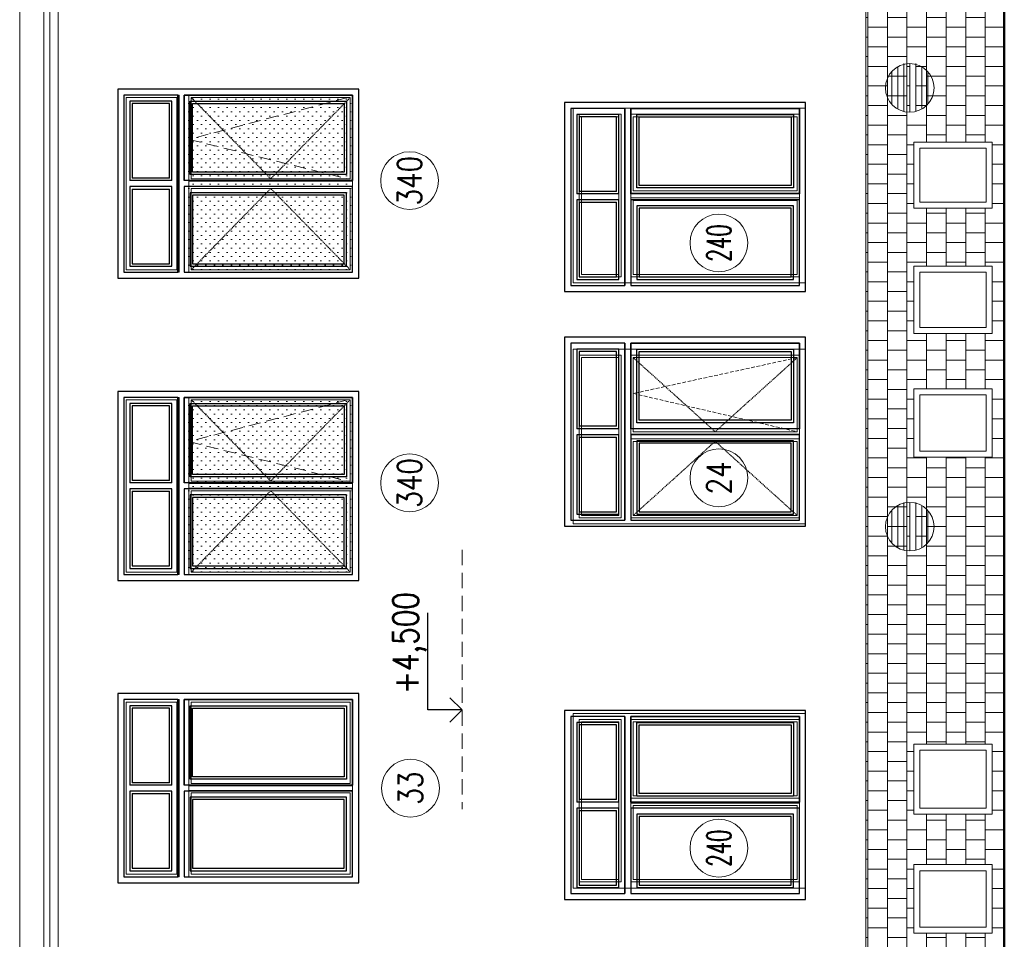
# Model space of a CAD drawing. Header units: millimetres. Extents: x -238874 to 551972, y -298952 to 658415.
# Tile 192 of 256: x 165651 to 173825, y 73370 to 81007. Entities that reach past the tile are written whole.
import ezdxf
from ezdxf.enums import TextEntityAlignment as Align

# ---------------------------------------------------------------- set-up
doc = ezdxf.new("R2010")
doc.units = ezdxf.units.MM
doc.header["$LTSCALE"] = 20
doc.linetypes.add('DASHED', pattern=[0.75, 0.5, -0.25])
doc.linetypes.add('HIDDEN', pattern=[9.525, 6.35, -3.175])
doc.layers.add('00_HEDVIKA_DEMOLICE', color=2, linetype='Continuous', lineweight=30, transparency=0.3)
for name, color, linetype, lineweight in [('CKBUBLINY', 1, 'Continuous', 18), ('CKBUBLINY_POPIS', 3, 'Continuous', 25), ('CKKOTY', 3, 'Continuous', 18), ('CKOKNA', 30, 'Continuous', 18), ('CKSTENY_SRAF', 8, 'Continuous', 18), ('NOSNÉ', 8, 'Continuous', 50), ('PRUCHODY', 7, 'Continuous', 18)]:
    doc.layers.add(name, color=color, linetype=linetype, lineweight=lineweight)
doc.layers.add('CZ', color=255, linetype='Continuous')
doc.styles.get("Standard").update_dxf_attribs({"font": 'simplex.shx', "width": 0.8})

# ---------------------------------------------------------------- blocks, each defined once
blk = doc.blocks.new('PEVNÉ ŠPALETA_240')
at = {"layer": 'CKOKNA', "linetype": 'ByBlock', "lineweight": -2}
for p, q in [((170245, 199010.9), (170245, 197560.9)), ((172175, 199010.9), (170245, 199010.9)), ((170725, 198960.9), (172125, 198960.9)), ((170725, 198305.9), (170725, 198960.9)), ((172125, 198960.9), (172125, 198305.9)), ((172175, 197560.9), (172175, 199010.9)), ((170745, 198940.9), (171070, 198940.9)), ((170745, 198643.4), (170745, 198940.9)), ((171070, 198940.9), (171090, 198940.9)), ((171090, 198940.9), (171185, 198940.9)), ((171185, 198940.9), (171205, 198940.9)), ((171205, 198940.9), (171415, 198940.9)), ((171415, 198940.9), (171435, 198940.9)), ((171435, 198940.9), (171645, 198940.9)), ((171645, 198940.9), (171665, 198940.9)), ((171665, 198940.9), (171760, 198940.9)), ((171760, 198940.9), (171780, 198940.9)), ((171780, 198940.9), (172105, 198940.9)), ((172105, 198940.9), (172105, 198643.4)), ((170745, 198623.4), (170745, 198643.4)), ((172105, 198643.4), (172105, 198623.4)), ((170745, 198325.9), (170745, 198623.4)), ((172105, 198623.4), (172105, 198325.9)), ((171070, 198325.9), (170745, 198325.9)), ((171090, 198325.9), (171070, 198325.9)), ((171185, 198325.9), (171090, 198325.9)), ((171205, 198325.9), (171185, 198325.9)), ((171415, 198325.9), (171205, 198325.9)), ((171435, 198325.9), (171415, 198325.9)), ((171645, 198325.9), (171435, 198325.9)), ((171665, 198325.9), (171645, 198325.9)), ((171760, 198325.9), (171665, 198325.9)), ((171780, 198325.9), (171760, 198325.9)), ((172105, 198325.9), (171780, 198325.9)), ((170725, 198265.9), (170725, 197610.9)), ((170745, 198245.9), (170745, 197948.4)), ((171070, 198245.9), (170745, 198245.9)), ((171090, 198245.9), (171070, 198245.9)), ((171185, 198245.9), (171090, 198245.9)), ((171205, 198245.9), (171185, 198245.9)), ((171415, 198245.9), (171205, 198245.9)), ((171435, 198245.9), (171415, 198245.9)), ((171645, 198245.9), (171435, 198245.9)), ((171665, 198245.9), (171645, 198245.9)), ((171760, 198245.9), (171665, 198245.9)), ((171780, 198245.9), (171760, 198245.9)), ((172105, 198245.9), (171780, 198245.9)), ((172105, 197948.4), (172105, 198245.9)), ((172125, 197610.9), (172125, 198265.9)), ((170745, 197948.4), (170745, 197928.4)), ((170745, 197928.4), (170745, 197630.9)), ((172105, 197928.4), (172105, 197948.4)), ((172105, 197630.9), (172105, 197928.4)), ((170725, 197610.9), (172125, 197610.9)), ((170745, 197630.9), (171070, 197630.9)), ((171070, 197630.9), (171090, 197630.9)), ((171090, 197630.9), (171185, 197630.9)), ((171185, 197630.9), (171205, 197630.9)), ((171205, 197630.9), (171415, 197630.9)), ((171415, 197630.9), (171435, 197630.9)), ((171435, 197630.9), (171645, 197630.9)), ((171645, 197630.9), (171665, 197630.9)), ((171665, 197630.9), (171760, 197630.9)), ((171760, 197630.9), (171780, 197630.9)), ((171780, 197630.9), (172105, 197630.9)), ((170245, 197560.9), (172175, 197560.9))]:
    blk.add_line(p, q, dxfattribs=at)
at = {"layer": 'CKOKNA', "linetype": 'ByBlock', "lineweight": -2, "ltscale": 10}
for p, q in [((170315, 198325.9), (170315, 198245.9)), ((170625, 198245.9), (170625, 198325.9)), ((170295, 198265.9), (170295, 198305.9)), ((170645, 198305.9), (170645, 198265.9))]:
    blk.add_line(p, q, dxfattribs=at)
at = {"layer": 'CKOKNA', "linetype": 'ByBlock', "lineweight": -2}
for points in [[(170645, 198305.9), (170645, 198960.9), (170295, 198960.9), (170295, 198305.9)], [(170625, 198325.9), (170625, 198940.9), (170315, 198940.9), (170315, 198325.9)], [(170295, 198265.9), (170295, 197610.9), (170645, 197610.9), (170645, 198265.9)], [(170315, 198245.9), (170315, 197630.9), (170625, 197630.9), (170625, 198245.9)]]:
    blk.add_lwpolyline(points, dxfattribs=at)
blk.add_lwpolyline([(170725, 198265.9), (170725, 198305.9), (172125, 198305.9), (172125, 198265.9)], close=True, dxfattribs=at)
blk = doc.blocks.new('*U3548')
at = {"color": 0, "linetype": 'ByBlock', "lineweight": -2}
for p, q in [((0, 1930), (0, 0)), ((1450, 1930), (0, 1930)), ((1450, 0), (1450, 1930)), ((50, 1450), (50, 50)), ((705, 1450), (50, 1450)), ((70, 1430), (70, 1105)), ((367.5, 1430), (70, 1430)), ((387.5, 1430), (367.5, 1430)), ((685, 1430), (387.5, 1430)), ((685, 1105), (685, 1430)), ((745, 1450), (1400, 1450)), ((765, 1430), (1062.5, 1430)), ((765, 1105), (765, 1430)), ((1062.5, 1430), (1082.5, 1430)), ((1082.5, 1430), (1380, 1430)), ((1380, 1430), (1380, 1105)), ((1400, 1450), (1400, 50)), ((70, 1105), (70, 1085)), ((70, 1085), (70, 990)), ((685, 1085), (685, 1105)), ((685, 990), (685, 1085)), ((765, 1085), (765, 1105)), ((765, 990), (765, 1085)), ((1380, 1105), (1380, 1085)), ((1380, 1085), (1380, 990)), ((70, 990), (70, 970)), ((685, 970), (685, 990)), ((765, 970), (765, 990)), ((1380, 990), (1380, 970)), ((70, 970), (70, 760)), ((685, 760), (685, 970)), ((765, 760), (765, 970)), ((1380, 970), (1380, 760)), ((70, 760), (70, 740)), ((70, 740), (70, 530)), ((685, 740), (685, 760)), ((685, 530), (685, 740)), ((765, 740), (765, 760)), ((765, 530), (765, 740)), ((1380, 760), (1380, 740)), ((1380, 740), (1380, 530)), ((70, 530), (70, 510)), ((70, 510), (70, 415)), ((685, 510), (685, 530)), ((685, 415), (685, 510)), ((765, 510), (765, 530)), ((765, 415), (765, 510)), ((1380, 530), (1380, 510)), ((1380, 510), (1380, 415)), ((70, 415), (70, 395)), ((685, 395), (685, 415)), ((765, 395), (765, 415)), ((1380, 415), (1380, 395)), ((70, 395), (70, 70)), ((685, 70), (685, 395)), ((765, 70), (765, 395)), ((1380, 395), (1380, 70)), ((0, 0), (1450, 0)), ((50, 50), (705, 50)), ((70, 70), (367.5, 70)), ((367.5, 70), (387.5, 70)), ((387.5, 70), (685, 70)), ((1400, 50), (745, 50)), ((1062.5, 70), (765, 70)), ((1082.5, 70), (1062.5, 70)), ((1380, 70), (1082.5, 70))]:
    blk.add_line(p, q, dxfattribs=at)
at = {"color": 0, "linetype": 'ByBlock', "lineweight": -2, "ltscale": 10}
for p, q in [((765, 1860), (685, 1860)), ((705, 1880), (745, 1880)), ((685, 1550), (765, 1550)), ((745, 1530), (705, 1530))]:
    blk.add_line(p, q, dxfattribs=at)
at = {"color": 0, "linetype": 'DASHED', "lineweight": -2}
for p, q in [((685, 750), (70, 1430)), ((765, 750), (1380, 1430)), ((70, 70), (685, 750)), ((1380, 70), (765, 750))]:
    blk.add_line(p, q, dxfattribs=at)
at = {"color": 0, "linetype": 'ByBlock', "lineweight": -2}
for points in [[(705, 1880), (50, 1880), (50, 1530), (705, 1530)], [(685, 1860), (70, 1860), (70, 1550), (685, 1550)], [(745, 1530), (1400, 1530), (1400, 1880), (745, 1880)], [(765, 1550), (1380, 1550), (1380, 1860), (765, 1860)]]:
    blk.add_lwpolyline(points, dxfattribs=at)
blk.add_lwpolyline([(705, 1450), (745, 1450), (745, 50), (705, 50)], close=True, dxfattribs=at)
blk = doc.blocks.new('PEVNÁ ŠPALETA_36')
at = {"layer": 'CKOKNA', "linetype": 'ByBlock', "lineweight": -2}
for p, q in [((8848.5, -2058.7), (10848.5, -2058.7)), ((8848.5, -3628.7), (8848.5, -2058.7)), ((8898.5, -2108.7), (8898.5, -2823.7)), ((10258.5, -2108.7), (8898.5, -2108.7)), ((10258.5, -2823.7), (10258.5, -2108.7)), ((10848.5, -2058.7), (10848.5, -3628.7)), ((8918.5, -2128.7), (8918.5, -2456.2)), ((9233.5, -2128.7), (8918.5, -2128.7)), ((9253.5, -2128.7), (9233.5, -2128.7)), ((9345.3, -2128.7), (9253.5, -2128.7)), ((9365.3, -2128.7), (9345.3, -2128.7)), ((9568.5, -2128.7), (9365.3, -2128.7)), ((9588.5, -2128.7), (9568.5, -2128.7)), ((9791.7, -2128.7), (9588.5, -2128.7)), ((9811.7, -2128.7), (9791.7, -2128.7)), ((9903.5, -2128.7), (9811.7, -2128.7)), ((9923.5, -2128.7), (9903.5, -2128.7)), ((10238.5, -2128.7), (9923.5, -2128.7)), ((10238.5, -2456.2), (10238.5, -2128.7)), ((8918.5, -2456.2), (8918.5, -2476.2)), ((8918.5, -2476.2), (8918.5, -2803.7)), ((10238.5, -2476.2), (10238.5, -2456.2)), ((10238.5, -2803.7), (10238.5, -2476.2)), ((8918.5, -2803.7), (9233.5, -2803.7)), ((9233.5, -2803.7), (9253.5, -2803.7)), ((9253.5, -2803.7), (9345.3, -2803.7)), ((9345.3, -2803.7), (9365.3, -2803.7)), ((9365.3, -2803.7), (9568.5, -2803.7)), ((9568.5, -2803.7), (9588.5, -2803.7)), ((9588.5, -2803.7), (9791.7, -2803.7)), ((9791.7, -2803.7), (9811.7, -2803.7)), ((9811.7, -2803.7), (9903.5, -2803.7)), ((9903.5, -2803.7), (9923.5, -2803.7)), ((9923.5, -2803.7), (10238.5, -2803.7)), ((8898.5, -3578.7), (8898.5, -2863.7)), ((8918.5, -2883.7), (9233.5, -2883.7)), ((8918.5, -3211.2), (8918.5, -2883.7)), ((9233.5, -2883.7), (9253.5, -2883.7)), ((9253.5, -2883.7), (9345.3, -2883.7)), ((9345.3, -2883.7), (9365.3, -2883.7)), ((9365.3, -2883.7), (9568.5, -2883.7)), ((9568.5, -2883.7), (9588.5, -2883.7)), ((9588.5, -2883.7), (9791.7, -2883.7)), ((9791.7, -2883.7), (9811.7, -2883.7)), ((9811.7, -2883.7), (9903.5, -2883.7)), ((9903.5, -2883.7), (9923.5, -2883.7)), ((9923.5, -2883.7), (10238.5, -2883.7)), ((10238.5, -2883.7), (10238.5, -3211.2)), ((10258.5, -2863.7), (10258.5, -3578.7)), ((8918.5, -3231.2), (8918.5, -3211.2)), ((8918.5, -3558.7), (8918.5, -3231.2)), ((10238.5, -3211.2), (10238.5, -3231.2)), ((10238.5, -3231.2), (10238.5, -3558.7)), ((10258.5, -3578.7), (8898.5, -3578.7)), ((9233.5, -3558.7), (8918.5, -3558.7)), ((9253.5, -3558.7), (9233.5, -3558.7)), ((9345.3, -3558.7), (9253.5, -3558.7)), ((9365.3, -3558.7), (9345.3, -3558.7)), ((9568.5, -3558.7), (9365.3, -3558.7)), ((9588.5, -3558.7), (9568.5, -3558.7)), ((9791.7, -3558.7), (9588.5, -3558.7)), ((9811.7, -3558.7), (9791.7, -3558.7)), ((9903.5, -3558.7), (9811.7, -3558.7)), ((9923.5, -3558.7), (9903.5, -3558.7)), ((10238.5, -3558.7), (9923.5, -3558.7)), ((10848.5, -3628.7), (8848.5, -3628.7))]:
    blk.add_line(p, q, dxfattribs=at)
at = {"layer": 'CKOKNA', "linetype": 'ByBlock', "lineweight": -2, "ltscale": 10}
for p, q in [((10338.5, -2823.7), (10338.5, -2863.7)), ((10358.5, -2883.7), (10358.5, -2803.7)), ((10778.5, -2803.7), (10778.5, -2883.7)), ((10798.5, -2863.7), (10798.5, -2823.7))]:
    blk.add_line(p, q, dxfattribs=at)
at = {"layer": 'CKOKNA', "linetype": 'ByBlock', "lineweight": -2}
for points in [[(10338.5, -2823.7), (10338.5, -2108.7), (10798.5, -2108.7), (10798.5, -2823.7)], [(10358.5, -2803.7), (10358.5, -2128.7), (10778.5, -2128.7), (10778.5, -2803.7)], [(10798.5, -2863.7), (10798.5, -3578.7), (10338.5, -3578.7), (10338.5, -2863.7)], [(10778.5, -2883.7), (10778.5, -3558.7), (10358.5, -3558.7), (10358.5, -2883.7)]]:
    blk.add_lwpolyline(points, dxfattribs=at)
blk.add_lwpolyline([(10258.5, -2863.7), (10258.5, -2823.7), (8898.5, -2823.7), (8898.5, -2863.7)], close=True, dxfattribs=at)
blk = doc.blocks.new('*U3562')
at = {"color": 0, "linetype": 'ByBlock', "lineweight": -2}
for p, q in [((0, 2000), (0, 0)), ((1570, 2000), (0, 2000)), ((1570, 0), (1570, 2000)), ((50, 1410), (50, 50)), ((765, 1410), (50, 1410)), ((70, 1390), (70, 1075)), ((397.5, 1390), (70, 1390)), ((417.5, 1390), (397.5, 1390)), ((745, 1390), (417.5, 1390)), ((745, 1075), (745, 1390)), ((805, 1410), (1520, 1410)), ((825, 1390), (1152.5, 1390)), ((825, 1075), (825, 1390)), ((1152.5, 1390), (1172.5, 1390)), ((1172.5, 1390), (1500, 1390)), ((1500, 1390), (1500, 1075)), ((1520, 1410), (1520, 50)), ((70, 1075), (70, 1055)), ((745, 1055), (745, 1075)), ((825, 1055), (825, 1075)), ((1500, 1075), (1500, 1055)), ((70, 1055), (70, 963.2)), ((745, 963.2), (745, 1055)), ((825, 963.2), (825, 1055)), ((1500, 1055), (1500, 963.2)), ((70, 963.2), (70, 943.2)), ((70, 943.2), (70, 740)), ((745, 943.2), (745, 963.2)), ((745, 740), (745, 943.2)), ((825, 943.2), (825, 963.2)), ((825, 740), (825, 943.2)), ((1500, 963.2), (1500, 943.2)), ((1500, 943.2), (1500, 740)), ((70, 740), (70, 720)), ((745, 720), (745, 740)), ((825, 720), (825, 740)), ((1500, 740), (1500, 720)), ((70, 720), (70, 516.8)), ((745, 516.8), (745, 720)), ((825, 516.8), (825, 720)), ((1500, 720), (1500, 516.8)), ((70, 516.8), (70, 496.8)), ((70, 496.8), (70, 405)), ((745, 496.8), (745, 516.8)), ((745, 405), (745, 496.8)), ((825, 496.8), (825, 516.8)), ((825, 405), (825, 496.8)), ((1500, 516.8), (1500, 496.8)), ((1500, 496.8), (1500, 405)), ((70, 405), (70, 385)), ((70, 385), (70, 70)), ((745, 385), (745, 405)), ((745, 70), (745, 385)), ((825, 385), (825, 405)), ((825, 70), (825, 385)), ((1500, 405), (1500, 385)), ((1500, 385), (1500, 70)), ((0, 0), (1570, 0)), ((50, 50), (765, 50)), ((70, 70), (397.5, 70)), ((397.5, 70), (417.5, 70)), ((417.5, 70), (745, 70)), ((1520, 50), (805, 50)), ((1152.5, 70), (825, 70)), ((1172.5, 70), (1152.5, 70)), ((1500, 70), (1172.5, 70))]:
    blk.add_line(p, q, dxfattribs=at)
at = {"color": 0, "linetype": 'ByBlock', "lineweight": -2, "ltscale": 10}
for p, q in [((825, 1930), (745, 1930)), ((765, 1950), (805, 1950)), ((745, 1510), (825, 1510)), ((805, 1490), (765, 1490))]:
    blk.add_line(p, q, dxfattribs=at)
at = {"color": 0, "linetype": 'DASHED', "lineweight": -2}
for p, q in [((745, 730), (70, 1390)), ((825, 730), (1500, 1390)), ((70, 70), (745, 730)), ((1500, 70), (825, 730))]:
    blk.add_line(p, q, dxfattribs=at)
at = {"color": 0, "linetype": 'ByBlock', "lineweight": -2}
for points in [[(765, 1950), (50, 1950), (50, 1490), (765, 1490)], [(745, 1930), (70, 1930), (70, 1510), (745, 1510)], [(805, 1490), (1520, 1490), (1520, 1950), (805, 1950)], [(825, 1510), (1500, 1510), (1500, 1930), (825, 1930)]]:
    blk.add_lwpolyline(points, dxfattribs=at)
blk.add_lwpolyline([(765, 1410), (805, 1410), (805, 50), (765, 50)], close=True, dxfattribs=at)
blk = doc.blocks.new('CK_BUBBLE_1_0_0')
at = {"color": 0, "linetype": 'ByBlock', "lineweight": -2}
blk.add_circle((0, 0), 1, dxfattribs=at)

msp = doc.modelspace()

# ---------------------------------------------------------------- hatches: boundary and pattern name
at = {"layer": 'CKSTENY_SRAF'}
h = msp.add_hatch(dxfattribs=at)
h.set_pattern_fill('OMITKA', color=256, scale=50, angle=90)
h.set_pattern_definition([(135, (588561.287, -1429.927), (-35.355339, -35.355339), [0, -50])])
h.paths.add_polyline_path([(167054.982, 78930.047), (167044.982, 80360.047), (168404.982, 80360.047), (168414.982, 78930.047)])
h = msp.add_hatch(dxfattribs=at)
h.set_pattern_fill('OMITKA', color=256, scale=50, angle=90)
h.set_pattern_definition([(135, (588561.287, -3939.927), (-35.355339, -35.355339), [0, -50])])
h.paths.add_polyline_path([(167054.982, 76420.047), (167044.982, 77850.047), (168404.982, 77850.047), (168414.982, 76420.047)])
at = {"layer": 'PRUCHODY'}
h = msp.add_hatch(dxfattribs=at)
h.set_pattern_fill('AR-B88,_O', color=256, scale=0.8, angle=90)
h.set_pattern_definition([(90, (146681.69, 259028.03), (-162.56, 1e-14), []), (180, (146681.69, 259028.03), (-162.56, -81.28), [162.56, -162.56])])
h.paths.add_polyline_path([(173824.982, 81290.047), (171808.971, 81290.047), (171855.785, 81247.217), (173737.963, 81247.217), (173737.963, 81177.217), (172674.982, 81177.217), (172674.982, 70692.03), (173824.982, 70692.03)])
h.paths.add_polyline_path([(173724.982, 74990.047), (173724.982, 74410.047), (173074.982, 74410.047), (173074.982, 74990.047)], flags=16)
h.paths.add_polyline_path([(173674.982, 74940.047), (173674.982, 74460.047), (173124.982, 74460.047), (173124.982, 74940.047)], flags=0)
h.paths.add_polyline_path([(173040.962, 76998.606), (173040.962, 76595.259, 0.06275549), (173090.962, 76601.803), (173090.962, 76992.062, 0.06275549)], flags=16)
h.paths.add_polyline_path([(173074.982, 77373.553), (173074.982, 77940.047), (173724.982, 77940.047), (173724.982, 77373.553)], flags=16)
h.paths.add_polyline_path([(173124.982, 77423.553), (173124.982, 77890.047), (173674.982, 77890.047), (173674.982, 77423.553)], flags=0)
h.paths.add_polyline_path([(173724.982, 73990.047), (173724.982, 73420.047), (173074.982, 73420.047), (173074.982, 73990.047)], flags=16)
h.paths.add_polyline_path([(173674.982, 73940.047), (173674.982, 73470.047), (173124.982, 73470.047), (173124.982, 73940.047)], flags=0)
h.paths.add_polyline_path([(173074.982, 78400.047), (173074.982, 78960.047), (173724.982, 78960.047), (173724.982, 78400.047)], flags=16)
h.paths.add_polyline_path([(173124.982, 78450.047), (173124.982, 78910.047), (173674.982, 78910.047), (173674.982, 78450.047)], flags=0)
h.paths.add_polyline_path([(173724.982, 72990.047), (173724.982, 72430.047), (173074.982, 72430.047), (173074.982, 72990.047)], flags=16)
h.paths.add_polyline_path([(173674.982, 72940.047), (173674.982, 72480.047), (173124.982, 72480.047), (173124.982, 72940.047)], flags=0)
h.paths.add_polyline_path([(173074.982, 79440.047), (173074.982, 79990.047), (173724.982, 79990.047), (173724.982, 79440.047)], flags=16)
h.paths.add_polyline_path([(173124.982, 79490.047), (173124.982, 79940.047), (173674.982, 79940.047), (173674.982, 79490.047)], flags=0)
h.paths.add_polyline_path([(173040.962, 80641.713), (173040.962, 80238.367, 0.06275549), (173090.962, 80244.91), (173090.962, 80635.169, 0.06275549)], flags=16)

# ---------------------------------------------------------------- linework, layer by layer
at = {"layer": '00_HEDVIKA_DEMOLICE'}
for p, q in [((168464.982, 80430.047), (166464.982, 80430.047)), ((166464.982, 80430.047), (166464.982, 78860.047)), ((166464.982, 80430.047), (166464.982, 78860.047)), ((166464.982, 80430.047), (166464.982, 78860.047)), ((166964.982, 80380.047), (166514.982, 80380.047)), ((166964.982, 80380.047), (166514.982, 80380.047)), ((166514.982, 80380.047), (166514.982, 78910.047)), ((166514.982, 80380.047), (166514.982, 78910.047)), ((166964.982, 78910.047), (166964.982, 80380.047)), ((166964.982, 80380.047), (166964.982, 78910.047)), ((167014.982, 80380.047), (168414.982, 80380.047)), ((168414.982, 80380.047), (167014.982, 80380.047)), ((167014.982, 80380.047), (167014.982, 79670.047)), ((167014.982, 79670.047), (167014.982, 80380.047)), ((168414.982, 80380.047), (168414.982, 79670.047)), ((168414.982, 79670.047), (168414.982, 80380.047)), ((168464.982, 78860.047), (168464.982, 80430.047)), ((166914.982, 80330.047), (166564.982, 80330.047)), ((166564.982, 80330.047), (166564.982, 79670.047)), ((166894.982, 80310.047), (166584.982, 80310.047)), ((166584.982, 80310.047), (166584.982, 79690.047)), ((166894.982, 79690.047), (166894.982, 80310.047)), ((166914.982, 79670.047), (166914.982, 80330.047)), ((167064.982, 80330.047), (168364.982, 80330.047)), ((167064.982, 79720.047), (167064.982, 80330.047)), ((167084.982, 80310.047), (168344.982, 80310.047)), ((167084.982, 79740.047), (167084.982, 80310.047)), ((168344.982, 80310.047), (168344.982, 79740.047)), ((168364.982, 80330.047), (168364.982, 79720.047)), ((170174.982, 80320.047), (170174.982, 78750.047)), ((170174.982, 80320.047), (170174.982, 78750.047)), ((170174.982, 80320.047), (170174.982, 78750.047)), ((172174.982, 80320.047), (170174.982, 80320.047)), ((172174.982, 78750.047), (172174.982, 80320.047)), ((170674.982, 80270.047), (170224.982, 80270.047)), ((170674.982, 80270.047), (170224.982, 80270.047)), ((170224.982, 80270.047), (170224.982, 78800.047)), ((170224.982, 80270.047), (170224.982, 78800.047)), ((170624.982, 80220.047), (170274.982, 80220.047)), ((170274.982, 80220.047), (170274.982, 79560.047)), ((170604.982, 80200.047), (170294.982, 80200.047)), ((170294.982, 80200.047), (170294.982, 79580.047)), ((170604.982, 79580.047), (170604.982, 80200.047)), ((170624.982, 79560.047), (170624.982, 80220.047)), ((170674.982, 78800.047), (170674.982, 80270.047)), ((170674.982, 80270.047), (170674.982, 78800.047)), ((170724.982, 80270.047), (170724.982, 79560.047)), ((170724.982, 79560.047), (170724.982, 80270.047)), ((170724.982, 80270.047), (172124.982, 80270.047)), ((172124.982, 80270.047), (170724.982, 80270.047)), ((170774.982, 79610.047), (170774.982, 80220.047)), ((170774.982, 80220.047), (172074.982, 80220.047)), ((170794.982, 79630.047), (170794.982, 80200.047)), ((170794.982, 80200.047), (172054.982, 80200.047)), ((172054.982, 80200.047), (172054.982, 79630.047)), ((172074.982, 80220.047), (172074.982, 79610.047)), ((172124.982, 80270.047), (172124.982, 79560.047)), ((172124.982, 79560.047), (172124.982, 80270.047)), ((168364.982, 79720.047), (167064.982, 79720.047)), ((168344.982, 79740.047), (167084.982, 79740.047)), ((166914.982, 79670.047), (166564.982, 79670.047)), ((166914.982, 79620.047), (166564.982, 79620.047)), ((166564.982, 79620.047), (166564.982, 78960.047)), ((166894.982, 79690.047), (166584.982, 79690.047)), ((166914.982, 78960.047), (166914.982, 79620.047)), ((168414.982, 79670.047), (167014.982, 79670.047)), ((168414.982, 79670.047), (167014.982, 79670.047)), ((168414.982, 79620.047), (167014.982, 79620.047)), ((167014.982, 79620.047), (167014.982, 78910.047)), ((168414.982, 78910.047), (168414.982, 79620.047)), ((172054.982, 79630.047), (170794.982, 79630.047)), ((166584.982, 79600.047), (166894.982, 79600.047)), ((166584.982, 79600.047), (166584.982, 78980.047)), ((166894.982, 78980.047), (166894.982, 79600.047)), ((168364.982, 79570.047), (167064.982, 79570.047)), ((167064.982, 79570.047), (167064.982, 78960.047)), ((168344.982, 79550.047), (167084.982, 79550.047)), ((167084.982, 79550.047), (167084.982, 78980.047)), ((168344.982, 78980.047), (168344.982, 79550.047)), ((168364.982, 78960.047), (168364.982, 79570.047)), ((170624.982, 79560.047), (170274.982, 79560.047)), ((170604.982, 79580.047), (170294.982, 79580.047)), ((172124.982, 79560.047), (170724.982, 79560.047)), ((172124.982, 79560.047), (170724.982, 79560.047)), ((172074.982, 79610.047), (170774.982, 79610.047)), ((170624.982, 79510.047), (170274.982, 79510.047)), ((170274.982, 79510.047), (170274.982, 78850.047)), ((170294.982, 79490.047), (170604.982, 79490.047)), ((170294.982, 79490.047), (170294.982, 78870.047)), ((170604.982, 78870.047), (170604.982, 79490.047)), ((170624.982, 78850.047), (170624.982, 79510.047)), ((170724.982, 79510.047), (170724.982, 78800.047)), ((172124.982, 79510.047), (170724.982, 79510.047)), ((170774.982, 79460.047), (170774.982, 78850.047)), ((172074.982, 79460.047), (170774.982, 79460.047)), ((172074.982, 78850.047), (172074.982, 79460.047)), ((172124.982, 78800.047), (172124.982, 79510.047)), ((170794.982, 79440.047), (170794.982, 78870.047)), ((172054.982, 79440.047), (170794.982, 79440.047)), ((172054.982, 78870.047), (172054.982, 79440.047)), ((166584.982, 78980.047), (166894.982, 78980.047)), ((167084.982, 78980.047), (168344.982, 78980.047)), ((166514.982, 78910.047), (166964.982, 78910.047)), ((166514.982, 78910.047), (166964.982, 78910.047)), ((166564.982, 78960.047), (166914.982, 78960.047)), ((167014.982, 78910.047), (168414.982, 78910.047)), ((167064.982, 78960.047), (168364.982, 78960.047)), ((166464.982, 78860.047), (168464.982, 78860.047)), ((170224.982, 78800.047), (170674.982, 78800.047)), ((170224.982, 78800.047), (170674.982, 78800.047)), ((170274.982, 78850.047), (170624.982, 78850.047)), ((170294.982, 78870.047), (170604.982, 78870.047)), ((170724.982, 78800.047), (172124.982, 78800.047)), ((170774.982, 78850.047), (172074.982, 78850.047)), ((170794.982, 78870.047), (172054.982, 78870.047)), ((170174.982, 78750.047), (172174.982, 78750.047)), ((170174.982, 78370.047), (170174.982, 76800.047)), ((170174.982, 78370.047), (170174.982, 76800.047)), ((170174.982, 78370.047), (170174.982, 76800.047)), ((172174.982, 78370.047), (170174.982, 78370.047)), ((170674.982, 78320.047), (170224.982, 78320.047)), ((170674.982, 78320.047), (170224.982, 78320.047)), ((170224.982, 78320.047), (170224.982, 76850.047)), ((170224.982, 78320.047), (170224.982, 76850.047)), ((170674.982, 76850.047), (170674.982, 78320.047)), ((170674.982, 78320.047), (170674.982, 76850.047)), ((170724.982, 78320.047), (170724.982, 77610.047)), ((170724.982, 77610.047), (170724.982, 78320.047)), ((170724.982, 78320.047), (172124.982, 78320.047)), ((172124.982, 78320.047), (170724.982, 78320.047)), ((172124.982, 78320.047), (172124.982, 77610.047)), ((172124.982, 77610.047), (172124.982, 78320.047)), ((172174.982, 76800.047), (172174.982, 78370.047)), ((170624.982, 78270.047), (170274.982, 78270.047)), ((170274.982, 78270.047), (170274.982, 77610.047)), ((170604.982, 78250.047), (170294.982, 78250.047)), ((170294.982, 78250.047), (170294.982, 77630.047)), ((170604.982, 77630.047), (170604.982, 78250.047)), ((170624.982, 77610.047), (170624.982, 78270.047)), ((170774.982, 77660.047), (170774.982, 78270.047)), ((170774.982, 78270.047), (172074.982, 78270.047)), ((170794.982, 77680.047), (170794.982, 78250.047)), ((170794.982, 78250.047), (172054.982, 78250.047)), ((172054.982, 78250.047), (172054.982, 77680.047)), ((172074.982, 78270.047), (172074.982, 77660.047)), ((168464.982, 77920.047), (166464.982, 77920.047)), ((166464.982, 77920.047), (166464.982, 76350.047)), ((166464.982, 77920.047), (166464.982, 76350.047)), ((166464.982, 77920.047), (166464.982, 76350.047)), ((168464.982, 76350.047), (168464.982, 77920.047)), ((166514.982, 77870.047), (166514.982, 76400.047)), ((166514.982, 77870.047), (166514.982, 76400.047)), ((166964.982, 77870.047), (166514.982, 77870.047)), ((166964.982, 77870.047), (166514.982, 77870.047)), ((166564.982, 77820.047), (166564.982, 77160.047)), ((166914.982, 77820.047), (166564.982, 77820.047)), ((166914.982, 77160.047), (166914.982, 77820.047)), ((166964.982, 76400.047), (166964.982, 77870.047)), ((166964.982, 77870.047), (166964.982, 76400.047)), ((168414.982, 77870.047), (167014.982, 77870.047)), ((167014.982, 77870.047), (168414.982, 77870.047)), ((167014.982, 77870.047), (167014.982, 77160.047)), ((167014.982, 77160.047), (167014.982, 77870.047)), ((167064.982, 77820.047), (168364.982, 77820.047)), ((167064.982, 77210.047), (167064.982, 77820.047)), ((168364.982, 77820.047), (168364.982, 77210.047)), ((168414.982, 77870.047), (168414.982, 77160.047)), ((168414.982, 77160.047), (168414.982, 77870.047)), ((166584.982, 77800.047), (166584.982, 77180.047)), ((166894.982, 77800.047), (166584.982, 77800.047)), ((166894.982, 77180.047), (166894.982, 77800.047)), ((167084.982, 77800.047), (168344.982, 77800.047)), ((167084.982, 77230.047), (167084.982, 77800.047)), ((168344.982, 77800.047), (168344.982, 77230.047)), ((172074.982, 77660.047), (170774.982, 77660.047)), ((172054.982, 77680.047), (170794.982, 77680.047)), ((170624.982, 77610.047), (170274.982, 77610.047)), ((170604.982, 77630.047), (170294.982, 77630.047)), ((172124.982, 77610.047), (170724.982, 77610.047)), ((172124.982, 77610.047), (170724.982, 77610.047)), ((170624.982, 77560.047), (170274.982, 77560.047)), ((170274.982, 77560.047), (170274.982, 76900.047)), ((170294.982, 77540.047), (170604.982, 77540.047)), ((170294.982, 77540.047), (170294.982, 76920.047)), ((170604.982, 76920.047), (170604.982, 77540.047)), ((170624.982, 76900.047), (170624.982, 77560.047)), ((170724.982, 77560.047), (170724.982, 76850.047)), ((172124.982, 77560.047), (170724.982, 77560.047)), ((170774.982, 77510.047), (170774.982, 76900.047)), ((172074.982, 77510.047), (170774.982, 77510.047)), ((172074.982, 76900.047), (172074.982, 77510.047)), ((172124.982, 76850.047), (172124.982, 77560.047)), ((170794.982, 77490.047), (170794.982, 76920.047)), ((172054.982, 77490.047), (170794.982, 77490.047)), ((172054.982, 76920.047), (172054.982, 77490.047)), ((166894.982, 77180.047), (166584.982, 77180.047)), ((168364.982, 77210.047), (167064.982, 77210.047)), ((168344.982, 77230.047), (167084.982, 77230.047)), ((166914.982, 77160.047), (166564.982, 77160.047)), ((166914.982, 77110.047), (166564.982, 77110.047)), ((166564.982, 77110.047), (166564.982, 76450.047)), ((166584.982, 77090.047), (166894.982, 77090.047)), ((166584.982, 77090.047), (166584.982, 76470.047)), ((166894.982, 76470.047), (166894.982, 77090.047)), ((166914.982, 76450.047), (166914.982, 77110.047)), ((168414.982, 77160.047), (167014.982, 77160.047)), ((168414.982, 77160.047), (167014.982, 77160.047)), ((168414.982, 77110.047), (167014.982, 77110.047)), ((167014.982, 77110.047), (167014.982, 76400.047)), ((168414.982, 76400.047), (168414.982, 77110.047)), ((168364.982, 77060.047), (167064.982, 77060.047)), ((167064.982, 77060.047), (167064.982, 76450.047)), ((168344.982, 77040.047), (167084.982, 77040.047)), ((167084.982, 77040.047), (167084.982, 76470.047)), ((168344.982, 76470.047), (168344.982, 77040.047)), ((168364.982, 76450.047), (168364.982, 77060.047)), ((170294.982, 76920.047), (170604.982, 76920.047)), ((170794.982, 76920.047), (172054.982, 76920.047)), ((170224.982, 76850.047), (170674.982, 76850.047)), ((170224.982, 76850.047), (170674.982, 76850.047)), ((170274.982, 76900.047), (170624.982, 76900.047)), ((170724.982, 76850.047), (172124.982, 76850.047)), ((170774.982, 76900.047), (172074.982, 76900.047)), ((170174.982, 76800.047), (172174.982, 76800.047)), ((166564.982, 76450.047), (166914.982, 76450.047)), ((166584.982, 76470.047), (166894.982, 76470.047)), ((167064.982, 76450.047), (168364.982, 76450.047)), ((167084.982, 76470.047), (168344.982, 76470.047)), ((166464.982, 76350.047), (168464.982, 76350.047)), ((166514.982, 76400.047), (166964.982, 76400.047)), ((166514.982, 76400.047), (166964.982, 76400.047)), ((167014.982, 76400.047), (168414.982, 76400.047)), ((168464.982, 75410.047), (166464.982, 75410.047)), ((166464.982, 75410.047), (166464.982, 73840.047)), ((166464.982, 75410.047), (166464.982, 73840.047)), ((166464.982, 75410.047), (166464.982, 73840.047)), ((168464.982, 73840.047), (168464.982, 75410.047)), ((166964.982, 75360.047), (166514.982, 75360.047)), ((166964.982, 75360.047), (166514.982, 75360.047)), ((166514.982, 75360.047), (166514.982, 73890.047)), ((166514.982, 75360.047), (166514.982, 73890.047)), ((166564.982, 75310.047), (166564.982, 74650.047)), ((166914.982, 75310.047), (166564.982, 75310.047)), ((166584.982, 75290.047), (166584.982, 74670.047)), ((166894.982, 75290.047), (166584.982, 75290.047)), ((166894.982, 74670.047), (166894.982, 75290.047)), ((166914.982, 74650.047), (166914.982, 75310.047)), ((166964.982, 73890.047), (166964.982, 75360.047)), ((166964.982, 75360.047), (166964.982, 73890.047)), ((167014.982, 75360.047), (168414.982, 75360.047)), ((168414.982, 75360.047), (167014.982, 75360.047)), ((167014.982, 75360.047), (167014.982, 74650.047)), ((167014.982, 74650.047), (167014.982, 75360.047)), ((167064.982, 75310.047), (168364.982, 75310.047)), ((167064.982, 74700.047), (167064.982, 75310.047)), ((167084.982, 75290.047), (168344.982, 75290.047)), ((167084.982, 74720.047), (167084.982, 75290.047)), ((168344.982, 75290.047), (168344.982, 74720.047)), ((168364.982, 75310.047), (168364.982, 74700.047)), ((168414.982, 75360.047), (168414.982, 74650.047)), ((168414.982, 74650.047), (168414.982, 75360.047)), ((170174.982, 75270.047), (170174.982, 73700.047)), ((170174.982, 75270.047), (170174.982, 73700.047)), ((170174.982, 75270.047), (170174.982, 73700.047)), ((172174.982, 75270.047), (170174.982, 75270.047)), ((170674.982, 75220.047), (170224.982, 75220.047)), ((170674.982, 75220.047), (170224.982, 75220.047)), ((170224.982, 75220.047), (170224.982, 73750.047)), ((170224.982, 75220.047), (170224.982, 73750.047)), ((170674.982, 75220.047), (170674.982, 73750.047)), ((170674.982, 73750.047), (170674.982, 75220.047)), ((170724.982, 74510.047), (170724.982, 75220.047)), ((170724.982, 75220.047), (170724.982, 74510.047)), ((172124.982, 75220.047), (170724.982, 75220.047)), ((170724.982, 75220.047), (172124.982, 75220.047)), ((172124.982, 74510.047), (172124.982, 75220.047)), ((172124.982, 75220.047), (172124.982, 74510.047)), ((172174.982, 73700.047), (172174.982, 75270.047)), ((170274.982, 75170.047), (170274.982, 74510.047)), ((170624.982, 75170.047), (170274.982, 75170.047)), ((170294.982, 75150.047), (170294.982, 74530.047)), ((170604.982, 75150.047), (170294.982, 75150.047)), ((170604.982, 74530.047), (170604.982, 75150.047)), ((170624.982, 74510.047), (170624.982, 75170.047)), ((170774.982, 74560.047), (170774.982, 75170.047)), ((170774.982, 75170.047), (172074.982, 75170.047)), ((170794.982, 74580.047), (170794.982, 75150.047)), ((170794.982, 75150.047), (172054.982, 75150.047)), ((172054.982, 75150.047), (172054.982, 74580.047)), ((172074.982, 75170.047), (172074.982, 74560.047)), ((168344.982, 74720.047), (167084.982, 74720.047)), ((166914.982, 74650.047), (166564.982, 74650.047)), ((166894.982, 74670.047), (166584.982, 74670.047)), ((168414.982, 74650.047), (167014.982, 74650.047)), ((168414.982, 74650.047), (167014.982, 74650.047)), ((168364.982, 74700.047), (167064.982, 74700.047)), ((166914.982, 74600.047), (166564.982, 74600.047)), ((166564.982, 74600.047), (166564.982, 73940.047)), ((166584.982, 74580.047), (166894.982, 74580.047)), ((166584.982, 74580.047), (166584.982, 73960.047)), ((166894.982, 73960.047), (166894.982, 74580.047)), ((166914.982, 73940.047), (166914.982, 74600.047)), ((168414.982, 74600.047), (167014.982, 74600.047)), ((167014.982, 74600.047), (167014.982, 73890.047)), ((168364.982, 74550.047), (167064.982, 74550.047)), ((167064.982, 74550.047), (167064.982, 73940.047)), ((168364.982, 73940.047), (168364.982, 74550.047)), ((168414.982, 73890.047), (168414.982, 74600.047)), ((172074.982, 74560.047), (170774.982, 74560.047)), ((172054.982, 74580.047), (170794.982, 74580.047)), ((168344.982, 74530.047), (167084.982, 74530.047)), ((167084.982, 74530.047), (167084.982, 73960.047)), ((168344.982, 73960.047), (168344.982, 74530.047)), ((170624.982, 74510.047), (170274.982, 74510.047)), ((170604.982, 74530.047), (170294.982, 74530.047)), ((172124.982, 74510.047), (170724.982, 74510.047)), ((172124.982, 74510.047), (170724.982, 74510.047)), ((170624.982, 74460.047), (170274.982, 74460.047)), ((170274.982, 74460.047), (170274.982, 73800.047)), ((170294.982, 74440.047), (170604.982, 74440.047)), ((170294.982, 74440.047), (170294.982, 73820.047)), ((170604.982, 73820.047), (170604.982, 74440.047)), ((170624.982, 73800.047), (170624.982, 74460.047)), ((170724.982, 74460.047), (170724.982, 73750.047)), ((172124.982, 74460.047), (170724.982, 74460.047)), ((170774.982, 74410.047), (170774.982, 73800.047)), ((172074.982, 74410.047), (170774.982, 74410.047)), ((170794.982, 74390.047), (170794.982, 73820.047)), ((172054.982, 74390.047), (170794.982, 74390.047)), ((172054.982, 73820.047), (172054.982, 74390.047)), ((172074.982, 73800.047), (172074.982, 74410.047)), ((172124.982, 73750.047), (172124.982, 74460.047)), ((166564.982, 73940.047), (166914.982, 73940.047)), ((166584.982, 73960.047), (166894.982, 73960.047)), ((167064.982, 73940.047), (168364.982, 73940.047)), ((167084.982, 73960.047), (168344.982, 73960.047)), ((166464.982, 73840.047), (168464.982, 73840.047)), ((166514.982, 73890.047), (166964.982, 73890.047)), ((166514.982, 73890.047), (166964.982, 73890.047)), ((167014.982, 73890.047), (168414.982, 73890.047)), ((170294.982, 73820.047), (170604.982, 73820.047)), ((170794.982, 73820.047), (172054.982, 73820.047)), ((170224.982, 73750.047), (170674.982, 73750.047)), ((170224.982, 73750.047), (170674.982, 73750.047)), ((170274.982, 73800.047), (170624.982, 73800.047)), ((170724.982, 73750.047), (172124.982, 73750.047)), ((170774.982, 73800.047), (172074.982, 73800.047)), ((170174.982, 73700.047), (172174.982, 73700.047))]:
    msp.add_line(p, q, dxfattribs=at)
at = {"layer": 'CKOKNA', "linetype": 'DASHED', "ltscale": 10}
for p, q in [((168374.982, 80360.047), (167054.982, 80012.547)), ((167054.982, 80012.547), (168374.982, 79685.047)), ((168374.982, 77850.047), (167054.982, 77502.547)), ((167054.982, 77502.547), (168374.982, 77175.047))]:
    msp.add_line(p, q, dxfattribs=at)
at = {"layer": 'CKOKNA', "linetype": 'DASHED', "ltscale": 3}
msp.add_lwpolyline([(172104.982, 78200.047), (170744.982, 77902.547), (172104.982, 77585.047)], dxfattribs=at)
at = {"layer": 'CZ', "color": 7}
for p, q in [((169040.007, 75275.047), (169040.007, 76079.972)), ((169324.982, 75275.047), (169222.809, 75375.554)), ((169324.982, 75275.047), (169040.007, 75275.047)), ((169324.982, 75275.047), (169222.809, 75174.54))]:
    msp.add_line(p, q, dxfattribs=at)
at = {"layer": 'NOSNÉ'}
msp.add_line((173824.982, 70550.047), (173824.982, 88149.992), dxfattribs=at)
at = {"layer": 'PRUCHODY'}
for p, q in [((165650.759, 90440.047), (165650.759, 70692.03)), ((165850.759, 88272.919), (165850.759, 70692.03)), ((165900.759, 86740.047), (165900.759, 70419.324)), ((165900.759, 86740.047), (165900.759, 70419.324)), ((165970.759, 86740.047), (165970.759, 70419.324)), ((172674.982, 70550.047), (172674.982, 81177.217)), ((172940.962, 80264.355), (172940.962, 80615.725)), ((172990.962, 80244.416), (172990.962, 80641.713)), ((172990.962, 80244.416), (172990.962, 80641.713)), ((173040.962, 80238.367), (173040.962, 80641.713)), ((173090.962, 80244.91), (173090.962, 80641.713)), ((173140.962, 80265.458), (173140.962, 80614.622)), ((172890.962, 80304.165), (172890.962, 80575.914)), ((173190.962, 80306.315), (173190.962, 80573.764)), ((172890.962, 76661.058), (172890.962, 76932.807)), ((172940.962, 76621.247), (172940.962, 76972.618)), ((172990.962, 76601.309), (172990.962, 76998.606)), ((172990.962, 76601.309), (172990.962, 76998.606)), ((173040.962, 76595.259), (173040.962, 76998.606)), ((173090.962, 76601.803), (173090.962, 76998.606)), ((173140.962, 76622.35), (173140.962, 76971.514)), ((173190.962, 76663.208), (173190.962, 76930.657))]:
    msp.add_line(p, q, dxfattribs=at)
at = {"layer": 'PRUCHODY', "linetype": 'HIDDEN'}
msp.add_line((169324.982, 76603.616), (169324.982, 74450.199), dxfattribs=at)
at = {"layer": 'PRUCHODY'}
for points in [[(173724.982, 79440.047), (173724.982, 79990.047), (173074.982, 79990.047), (173074.982, 79440.047)], [(173674.982, 79490.047), (173674.982, 79940.047), (173124.982, 79940.047), (173124.982, 79490.047)], [(173724.982, 78400.047), (173724.982, 78960.047), (173074.982, 78960.047), (173074.982, 78400.047)], [(173674.982, 78450.047), (173674.982, 78910.047), (173124.982, 78910.047), (173124.982, 78450.047)], [(173724.982, 77940.047), (173724.982, 77373.553), (173074.982, 77373.553), (173074.982, 77940.047)], [(173674.982, 77890.047), (173674.982, 77423.553), (173124.982, 77423.553), (173124.982, 77890.047)], [(173724.982, 74410.047), (173724.982, 74990.047), (173074.982, 74990.047), (173074.982, 74410.047)], [(173674.982, 74460.047), (173674.982, 74940.047), (173124.982, 74940.047), (173124.982, 74460.047)], [(173724.982, 73420.047), (173724.982, 73990.047), (173074.982, 73990.047), (173074.982, 73420.047)], [(173674.982, 73470.047), (173674.982, 73940.047), (173124.982, 73940.047), (173124.982, 73470.047)]]:
    msp.add_lwpolyline(points, close=True, dxfattribs=at)
for centre in [(173039.996, 80440.04), (173039.996, 76796.932)]:
    msp.add_circle(centre, 201.676, dxfattribs=at)

# ---------------------------------------------------------------- block references
at = {"layer": 'CKBUBLINY'}
ref = msp.add_blockref('CK_BUBBLE_1_0_0', (168887.759, 79670.047), dxfattribs=dict(at, xscale=240, yscale=240, zscale=240, rotation=90))
ref.add_attrib('NUM1', '340', dxfattribs={"layer": 'CKBUBLINY_POPIS', "height": 200, "rotation": 90, "width": 0.8, "flags": 8}).set_placement((168887.759, 79670.047), align=Align.MIDDLE_CENTER)
ref = msp.add_blockref('CK_BUBBLE_1_0_0', (171455.631, 79152.371), dxfattribs=dict(at, xscale=240, yscale=240, zscale=240, rotation=90))
ref.add_attrib('NUM1', '240', dxfattribs={"layer": 'CKBUBLINY_POPIS', "height": 200, "rotation": 90, "width": 0.6, "flags": 8}).set_placement((171455.631, 79152.371), align=Align.MIDDLE_CENTER)
ref = msp.add_blockref('CK_BUBBLE_1_0_0', (171455.631, 77201.829), dxfattribs=dict(at, xscale=240, yscale=240, zscale=240, rotation=90))
ref.add_attrib('NUM1', '24', dxfattribs={"layer": 'CKBUBLINY_POPIS', "height": 200, "rotation": 90, "width": 0.8, "flags": 8}).set_placement((171455.631, 77201.829), align=Align.MIDDLE_CENTER)
ref = msp.add_blockref('CK_BUBBLE_1_0_0', (168887.759, 77160.047), dxfattribs=dict(at, xscale=240, yscale=240, zscale=240, rotation=90))
ref.add_attrib('NUM1', '340', dxfattribs={"layer": 'CKBUBLINY_POPIS', "height": 200, "rotation": 90, "width": 0.8, "flags": 8}).set_placement((168887.759, 77160.047), align=Align.MIDDLE_CENTER)
ref = msp.add_blockref('CK_BUBBLE_1_0_0', (168894.924, 74625.047), dxfattribs=dict(at, xscale=240, yscale=240, zscale=240, rotation=90))
ref.add_attrib('NUM1', '33', dxfattribs={"layer": 'CKBUBLINY_POPIS', "height": 200, "rotation": 90, "width": 0.8, "flags": 8}).set_placement((168894.924, 74625.047), align=Align.MIDDLE_CENTER)
ref = msp.add_blockref('CK_BUBBLE_1_0_0', (171455.631, 74127.371), dxfattribs=dict(at, xscale=240, yscale=240, zscale=240, rotation=90))
ref.add_attrib('NUM1', '240', dxfattribs={"layer": 'CKBUBLINY_POPIS', "height": 200, "rotation": 90, "width": 0.6, "flags": 8}).set_placement((171455.631, 74127.371), align=Align.MIDDLE_CENTER)
at = {"layer": 'CKKOTY'}
for p in [(0, -118739.83), (0, -123764.83)]:
    msp.add_blockref('PEVNÉ ŠPALETA_240', p, dxfattribs=at)
at = {"layer": 'CKKOTY', "rotation": 180}
msp.add_blockref('PEVNÁ ŠPALETA_36', (177313.471, 71781.364), dxfattribs=at)
at = {"layer": 'CKOKNA', "xscale": -1, "rotation": 90}
for p in [(168464.982, 80430.047), (168464.982, 77920.047)]:
    msp.add_blockref('*U3562', p, dxfattribs=at)
at = {"layer": 'CKOKNA', "rotation": 90}
msp.add_blockref('*U3548', (172174.982, 76820.047), dxfattribs=at)

# ---------------------------------------------------------------- texts
at = {"layer": 'CZ', "color": 7, "insert": (168748.155, 76253.271), "char_height": 212.5, "width": 939.6, "attachment_point": 3, "rotation": 90}
msp.add_mtext('+4,500', dxfattribs=at)

doc.saveas('drawing.dxf')
